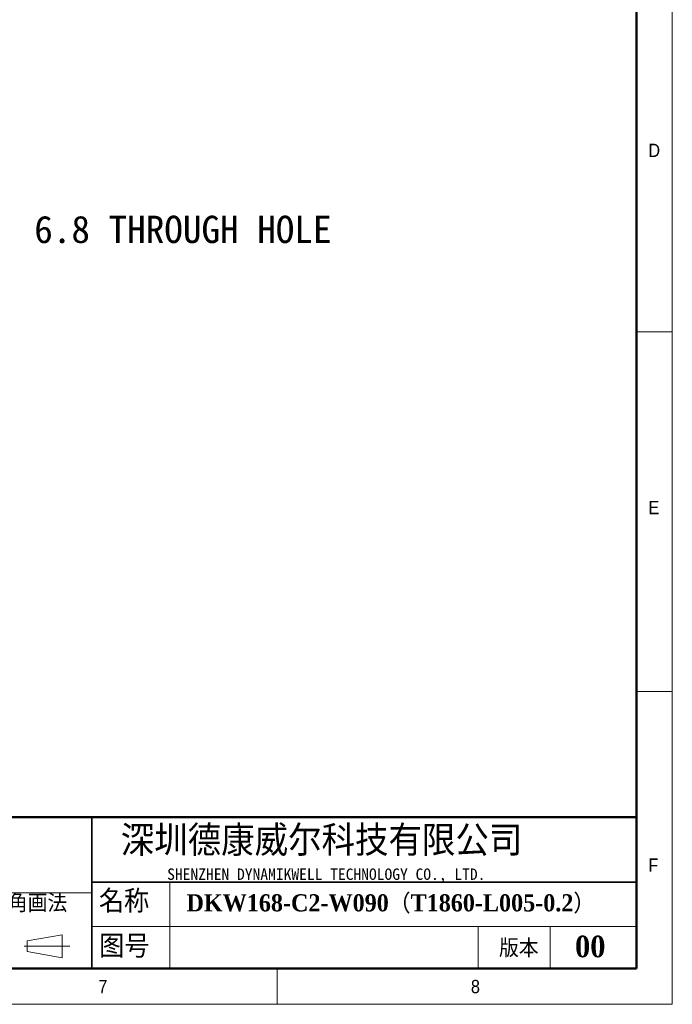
# Model space of a CAD drawing. Header units: millimetres. Extents: x 40 to 3320, y 40 to 2336.
# Tile 4 of 8: x 2594 to 3320, y 40 to 1135. Entities that reach past the tile are written whole.
import ezdxf

# ---------------------------------------------------------------- set-up
doc = ezdxf.new("R2010")
doc.units = ezdxf.units.MM
doc.header["$LTSCALE"] = 8
doc.layers.add('DIMNS', color=7, linetype='Continuous')
doc.styles.add('SLDTEXTSTYLE0', font='Gothic.ttf', dxfattribs={"width": 0.913})
doc.styles.add('SLDTEXTSTYLE1', font='timesbd.ttf', dxfattribs={"width": 0.933})
doc.styles.add('SLDTEXTSTYLE3', font='txt', dxfattribs={"bigfont": 'bigfont'})
doc.styles.add('SLDTEXTSTYLE4', font='txt', dxfattribs={"bigfont": 'bigfont'})
doc.styles.add('SLDTEXTSTYLE5', font='txt')
doc.styles.add('SLDTEXTSTYLE6', font='timesbd.ttf', dxfattribs={"width": 0.933, "bigfont": 'bigfont'})
doc.styles.add('SLDTEXTSTYLE7', font='txt')
doc.dimstyles.new('SLDDIMSTYLE7', dxfattribs={"dimtxt": 30.4, "dimasz": 16, "dimexe": 0, "dimexo": 0.0625, "dimgap": 7.6, "dimtad": 0, "dimtih": 1, "dimtoh": 1, "dimdec": 1, "dimrnd": 1e-09, "dimzin": 12, "dimdsep": 46, "dimtxsty": 'SLDTEXTSTYLE7', "dimsah": 1, "dimcen": 0, "dimadec": 0, "dimazin": 3, "dimtfac": 1, "dimtdec": 1, "dimtofl": 0, "dimtmove": 0, "dimatfit": 3, "dimfxl": 0, "dimfrac": 2, "dimtolj": 1, "dimtzin": 12, "dimarcsym": 0})

# ---------------------------------------------------------------- blocks, each defined once
blk = doc.blocks.new('_D_23')
at = {"layer": 'DIMNS'}
for p, q in [((2375.6, 805.8), (2431, 901.8)), ((2431, 901.8), (2463, 901.8))]:
    blk.add_line(p, q, dxfattribs=at)
blk.add_solid([(2375.6, 805.8), (2385.7, 818.5), (2381.5, 820.9)], dxfattribs=at)
at = {"layer": 'DIMNS', "char_height": 30.4, "attachment_point": 1, "style": 'SLDTEXTSTYLE7'}
for s, insert in [('38X ', (2463, 917.1)), ('%%c', (2542.1, 916.8)), (' 6.8 THROUGH HOLE', (2589.1, 917.1))]:
    blk.add_mtext(s, dxfattribs=dict(at, insert=insert))

msp = doc.modelspace()

# ---------------------------------------------------------------- linework, layer by layer
at = {"color": 7, "linetype": 'Continuous', "lineweight": 18}
for p, q in [((3320, 40), (3320, 2336)), ((3280, 2296), (3280, 80)), ((3280, 788), (3320, 788)), ((3280, 388), (3320, 388)), ((2760.74, 176), (2760.74, 80)), ((2201.48, 164), (2674.01, 164)), ((2674.01, 126.72), (3280, 126.72)), ((3104, 126.72), (3104, 80)), ((3184, 126.72), (3184, 80)), ((2601.91, 110.55), (2640.75, 117.27)), ((2601.91, 98.55), (2601.91, 110.55)), ((2640.75, 117.27), (2640.75, 91.68)), ((2598.44, 104.55), (2649.56, 104.55)), ((2601.91, 98.55), (2640.75, 91.68)), ((80, 80), (3280, 80)), ((984, 80), (3280, 80)), ((2880, 80), (2880, 40)), ((40, 40), (3320, 40))]:
    msp.add_line(p, q, dxfattribs=at)
at = {"color": 7, "linetype": 'Continuous', "lineweight": 50}
for p, q in [((3280, 2296), (3280, 80)), ((3280, 248), (1464, 248)), ((80, 80), (3280, 80))]:
    msp.add_line(p, q, dxfattribs=at)
at = {"color": 7, "linetype": 'Continuous', "lineweight": 35}
for p, q in [((2674.01, 248), (2674.01, 80)), ((2674.01, 176), (3280, 176))]:
    msp.add_line(p, q, dxfattribs=at)

# ---------------------------------------------------------------- texts
at = {"color": 7, "linetype": 'Continuous', "lineweight": 0}
for s, insert, char_height, attachment_point, style in [('D', (3293.33, 997.17), 14.82, 1, 'SLDTEXTSTYLE0'), ('E', (3293.33, 599.91), 14.82, 1, 'SLDTEXTSTYLE0'), ('深圳德康威尔科技有限公司', (2706.04, 238.94), 33.8667, 1, 'SLDTEXTSTYLE4'), ('F', (3293.33, 202.23), 14.82, 1, 'SLDTEXTSTYLE0'), ('SHENZHEN DYNAMIKWELL TECHNOLOGY CO., LTD.', (2757.74, 191.06), 12.7, 1, 'SLDTEXTSTYLE5'), ('名称', (2681.79, 167.24), 25.4, 1, 'SLDTEXTSTYLE3'), ('DKW168-C2-W090（T1860-L005-0.2）', (2779.24, 162.39), 19.05, 1, 'SLDTEXTSTYLE6'), ('图号', (2682.13, 117.17), 25.4, 1, 'SLDTEXTSTYLE3'), ('版本', (3127.2, 112.36), 20, 1, 'SLDTEXTSTYLE3'), ('00', (3228.64, 116.35), 24, 2, 'SLDTEXTSTYLE1'), ('7', (2681.17, 67.17), 14.82, 1, 'SLDTEXTSTYLE0'), ('8', (3095.82, 67.17), 14.82, 1, 'SLDTEXTSTYLE0')]:
    msp.add_mtext(s, dxfattribs=dict(at, insert=insert, char_height=char_height, attachment_point=attachment_point, style=style))
at = {"layer": 'DIMNS', "color": 7, "insert": (2536.48, 162.43), "char_height": 20, "attachment_point": 1, "style": 'SLDTEXTSTYLE3'}
msp.add_mtext('第三角画法', dxfattribs=at)

# ---------------------------------------------------------------- dimensions: what is measured, and where the dimension line sits
at = {"layer": 'DIMNS'}
dim = msp.add_diameter_dim_2p(p1=(2372.18, 799.91), p2=(2375.58, 805.8), text='38X <> THROUGH HOLE\\P', dimstyle='SLDDIMSTYLE7', dxfattribs=at)
dim.commit()
dim.dimension.update_dxf_attribs({"geometry": '_D_23', "text_midpoint": (2713.85, 901.78), "dimtype": 163})

doc.saveas('drawing.dxf')
